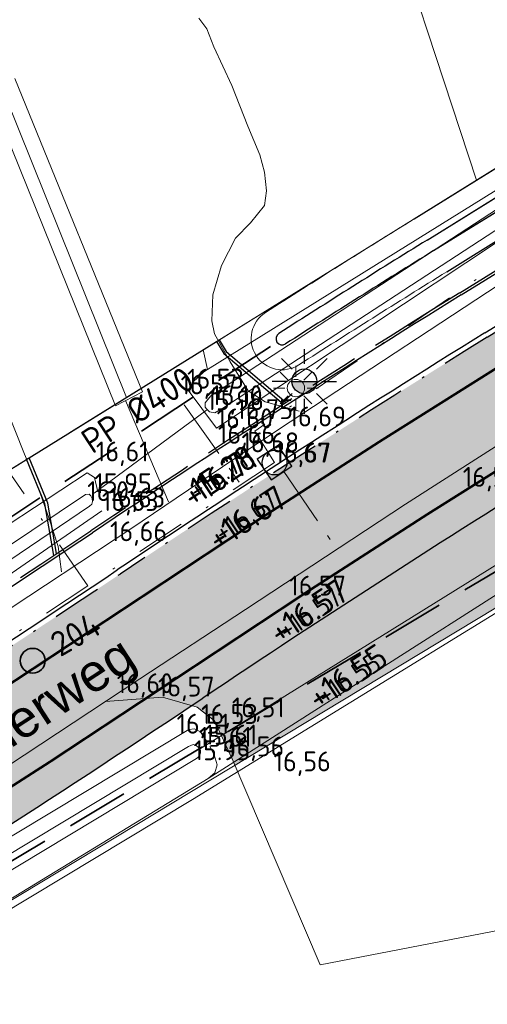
# Model space of a CAD drawing. Header units: metres. Extents: x 174255 to 175175, y 462028 to 462911.
# Tile 13 of 256: x 174475 to 174493, y 462221 to 462261. Entities that reach past the tile are written whole.
import ezdxf
from ezdxf.enums import TextEntityAlignment as Align

# ---------------------------------------------------------------- set-up
doc = ezdxf.new("R2010")
doc.units = ezdxf.units.M
for name, pattern in [('RI-GWA', [18.450000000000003, 6, -1.8, 1.75, -1.8, 1.75, -1.8, 1.75, -1.8]), ('RI-HWA', [7.4, 5, -2.4]), ('RI-VWA', [11, 5, -3, 0, -3]), ('VH-GELEIDEBAND_50X200', [8, 4, -2, 0, -2]), ('VH-OPSLUITBAND_100X200', [16, 8, -2, 4, -2]), ('VH-OPSLUITBAND_120X250', [26, 16, -4, 2, -4]), ('VW-1-1_STREEP', [2, 1, -1])]:
    doc.linetypes.add(name, pattern=pattern)
for name, color, linetype, lineweight in [('B-ME-AL-PEIL_BRM-T20', 8, 'Continuous', 20), ('B-ME-AL-PEIL_MAAIVELD-T20', 8, 'Continuous', 20), ('B-ME-IE-MEUBILAIR_WEGMEUBILAIR_LICHTMAST-S', 8, 'Continuous', 20), ('B-ME-RI-VWA_RIOOLPUT_INSPECTIEPUT-S', 8, 'Continuous', 20), ('B-ME-WH-DUIKER-G', 8, 'Continuous', 20), ('B-ME-WH-WATERGANG_SLOOT_BODEM-G', 8, 'Continuous', 20), ('B-ME-WH-WATERGANG_SLOOT_INSTEEK-G', 8, 'Continuous', 20), ('B-WE-IE-MEUBILAIR_WEGMEUBILAIR-LICHTMAST-ARMATUUR-6.00-S', 252, 'Continuous', 25), ('B-WE-MO-INSPECTIE_VERHARDING-BOORKERN-G', 8, 'Continuous', 35), ('B-WE-OG-STRAATNAAM-T30', 8, 'Continuous', 20), ('B-WE-OG-TERREIN_ERF-G', 8, 'Continuous', 20), ('B-WE-OG-WEG_VERHARD_GESLOTEN -G', 8, 'Continuous', 20), ('B-WE-OG-WEG_VERHARD_OPEN -G', 8, 'Continuous', 20), ('B-WE-RI-GWA-G', 8, 'RI-GWA', 20), ('B-WE-RI-VWA-G', 8, 'RI-VWA', 20), ('B-WE-RI-VWA-T20', 8, 'Continuous', 20), ('B-WE-VH-KANTOPSLUITING_ACHTERKANTBAND-G', 252, 'Continuous', 25), ('B-WE-VH-KANTOPSLUITING_GELEIDEBAND_50-200X200-G', 252, 'VH-GELEIDEBAND_50X200', 25), ('B-WE-VH-KANTOPSLUITING_OPSLUITBAND_100X200-G', 252, 'VH-OPSLUITBAND_100X200', 25), ('B-WE-VH-KANTOPSLUITING_OPSLUITBAND_120X250-G', 252, 'VH-OPSLUITBAND_120X250', 25), ('B-WE-VH-NAP-T20', 252, 'Continuous', 25), ('B-WE-VH-VERHARDING_ASFALT-G', 252, 'Continuous', 25), ('B-WE-VW-MARKERING_LANGS_STREEP_11_010-G', 8, 'VW-1-1_STREEP', 13), ('B-WE-WH-DUIKER_PP-G', 252, 'RI-HWA', 35), ('B-WE-WH-DUIKER_PP-G_BRM', 252, 'RI-HWA', 35), ('B-WE-WH-T20_BRM', 252, 'Continuous', 20), ('B-WE-WH-WATERGANG_BODEM-G', 252, 'Continuous', 25), ('B-WE-WH-WATERGANG_INSTEEK-G', 252, 'Continuous', 25), ('B-WE-WH-WATERGANG_SLOOT_BODEM-G', 8, 'Continuous', 20), ('B-WE-WH-WATERGANG_SLOOT_INSTEEK-G', 8, 'Continuous', 20), ('B-XX-KG-GRENS_PERCEEL-BEREKEND-G', 213, 'Continuous', 20), ('B-XX-KG-GRENS_PERCEEL-G', 213, 'Continuous', 20), ('N-WE-AL-WERKGRENS-G', 173, 'AL-WERKGRENS', 20), ('N-WE-VH-KANTOPSLUITING_GELEIDEBAND_50-200X200-G', 210, 'VH-GELEIDEBAND_50X200', 25), ('N-WE-VH-NAP-T20', 7, 'Continuous', 25), ('N-WE-VH-VERHARDING_ASFALT-G', 50, 'Continuous', 25), ('N-WE-VH-VERHARDING_ASFALT_RIJBAAN-V', 254, 'Continuous', 25), ('N-WE-VH-VERHARDING_ASFALT_ROOD-V', 11, 'Continuous', 25), ('N-WE-VW-MARKERING_LANGS_STREEP_11_010-G', 7, 'VW-1-1_STREEP', 13)]:
    doc.layers.add(name, color=color, linetype=linetype, lineweight=lineweight)
doc.layers.add('N-WE-VH-MATERIAALGRENS-G', color=15, linetype='Continuous')
doc.styles.add('NLCS-ISO-M500-T20', font='NLCS-ISO.ttf', dxfattribs={"height": 1})
doc.styles.add('NLCS-ISO-M500-T30', font='NLCS-ISO.ttf', dxfattribs={"height": 1.5})
doc.linetypes.add('AL-WERKGRENS', pattern='A,10,[106,Afdeling.shx,S=1,R=0,X=0,Y=0],-2', length=12)

# ---------------------------------------------------------------- blocks, each defined once
blk = doc.blocks.new('B-SRI-PUT_VWA-SO')
at = {"flags": 128}
blk.add_lwpolyline([(-2.00008364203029, 2.000083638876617), (1.99991635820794, 2.000083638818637), (1.999916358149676, -1.99991636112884), (-2.000083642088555, -1.999916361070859)], close=True, dxfattribs=at)
at = {"lineweight": -3, "flags": 128}
blk.add_lwpolyline([(2.000083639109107, -1.99991635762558), (1.99991635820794, 2.000083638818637), (-2.000083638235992, 1.999916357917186), (-1.999916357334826, -2.000083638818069)], close=True, dxfattribs=at)
at = {"lineweight": -3}
blk.add_circle((0, 0), 1.999999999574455, dxfattribs=at)
blk = doc.blocks.new('Lichtmast bestaand')
for p, q in [((0, 0.4500000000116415), (0, 0.9000000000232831)), ((-0.3181980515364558, 0.3181980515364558), (-0.6363961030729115, 0.6363961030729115)), ((0.3181980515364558, 0.3181980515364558), (0.6363961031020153, 0.6363961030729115)), ((-0.4500000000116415, 0), (-0.8999999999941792, 0)), ((0.4500000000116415, 0), (0.8999999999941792, 0)), ((-0.3181980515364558, -0.3181980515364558), (-0.6363961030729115, -0.6363961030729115)), ((0.3181980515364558, -0.3181980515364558), (0.6363961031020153, -0.6363961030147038)), ((0, -0.9000000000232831), (0, -0.4500000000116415))]:
    blk.add_line(p, q)
blk.add_circle((0, 0), 0.35)
blk = doc.blocks.new('lichtmast 5.00 m')
blk.add_hatch(color=256).paths.add_polyline_path([(-0.2500000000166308, 0, 1), (0.2500000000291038, 0)])
for p, q in [((0, 0.3499999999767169), (0, 0.6500000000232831)), ((-0.2474873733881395, 0.2474873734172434), (-0.4596194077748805, 0.4596194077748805)), ((0.2474873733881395, 0.247487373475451), (0.4596194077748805, 0.4596194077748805)), ((-0.3500000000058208, 0), (-0.6499999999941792, 0)), ((-0.2500000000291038, 0), (0.2500000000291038, 0)), ((0.3500000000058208, 0), (0.6499999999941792, 0)), ((-0.2474873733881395, -0.2474873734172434), (-0.4596194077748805, -0.4596194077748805)), ((0, -0.6500000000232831), (0, -0.3499999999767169)), ((0.2474873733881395, -0.247487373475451), (0.459619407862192, -0.4596194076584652))]:
    blk.add_line(p, q)
blk.add_circle((0, 0), 0.2500000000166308)

msp = doc.modelspace()

# ---------------------------------------------------------------- hatches: boundary and pattern name
at = {"layer": 'N-WE-VH-VERHARDING_ASFALT_RIJBAAN-V'}
h = msp.add_hatch(color=256, dxfattribs=at)
h.dxf.hatch_style = 1
h.paths.add_polyline_path([(174503.6891395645, 462248.8143771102, -0.1523401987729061), (174562.0717171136, 462263.893238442), (174562.2236191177, 462267.1953024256, -0.4281171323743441), (174561.7249146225, 462267.7196140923), (174561.7362275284, 462267.9519982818, -0.3950370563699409), (174562.2270014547, 462268.4276115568), (174562.1843009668, 462271.7065995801, 0.1363576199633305), (174508.8552923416, 462256.1366093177), (174493.9970206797, 462246.9221516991, 0.008693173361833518), (174479.2451719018, 462237.4146729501, -0.009743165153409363), (174462.804324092, 462226.8674407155), (174439.7477566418, 462212.702475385), (174424.9954434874, 462203.719730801), (174426.6240007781, 462200.8053942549), (174441.5798745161, 462209.7203043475), (174464.6364419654, 462223.8852696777, 0.009743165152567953), (174481.1920887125, 462234.5061484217, -0.008693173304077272), (174495.8416462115, 462243.9477010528)])
h = msp.add_hatch(color=256, dxfattribs=at)
h.dxf.hatch_style = 1
edge = h.paths.add_edge_path()
edge.add_line((174481.43171257, 462233.1627067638), (174481.6510521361, 462233.0981506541))
edge.add_line((174481.6510521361, 462233.0981506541), (174482.3504945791, 462232.5497815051))
edge.add_line((174482.3504945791, 462232.5497815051), (174483.0714562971, 462231.0215685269))
edge.add_line((174483.0714562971, 462231.0215685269), (174483.1826806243, 462230.7613598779))
edge.add_line((174483.1826806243, 462230.7613598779), (174495.8168747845, 462238.377660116))
edge.add_line((174495.8168747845, 462238.377660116), (174494.589879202, 462239.9735788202))
edge.add_line((174494.589879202, 462239.9735788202), (174494.1247724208, 462241.0974723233))
edge.add_line((174494.1247724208, 462241.0974723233), (174494.129142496, 462241.4056272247))
edge.add_arc((174760.0183894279, 461817.963885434), 500.0000003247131, 122.125699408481, 123.7976785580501)
edge.add_arc((174200.4188596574, 462653.9569531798), 506.0000210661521, 303.73560702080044, 303.79767855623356, ccw=False)
at = {"layer": 'N-WE-VH-VERHARDING_ASFALT_ROOD-V'}
h = msp.add_hatch(color=256, dxfattribs=at)
h.dxf.hatch_style = 1
h.paths.add_polyline_path([(174439.7477566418, 462212.702475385), (174462.804324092, 462226.8674407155, 0.009743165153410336), (174479.2451719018, 462237.4146729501, -0.008693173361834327), (174493.9970206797, 462246.9221516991), (174508.8552923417, 462256.1366093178, -0.149250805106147), (174567.4270201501, 462271.6423784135), (174568.1008289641, 462271.6170854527), (174568.1477175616, 462272.8662057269), (174567.4739087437, 462272.8914986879, 0.01025474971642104), (174563.1679898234, 462272.9647533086), (174562.1680243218, 462272.9564936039, 0.1363576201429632), (174508.1964974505, 462257.1989130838), (174493.3382258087, 462247.9844554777, 0.008693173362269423), (174478.5498444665, 462238.4534317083, -0.009743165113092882), (174462.149996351, 462227.932501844), (174442.6525692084, 462215.9541195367), (174441.8005203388, 462215.43065729), (174439.0934288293, 462213.7675364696, -0.007454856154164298), (174438.9396123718, 462213.6761686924), (174424.2933201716, 462204.9761948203), (174424.9954434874, 462203.719730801)])
h = msp.add_hatch(color=256, dxfattribs=at)
h.dxf.hatch_style = 1
edge = h.paths.add_edge_path()
edge.add_arc((174557.0515240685, 462162.7677710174), 101.2500000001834, 79.8662130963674, 121.8054001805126)
edge.add_line((174503.6891395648, 462248.8143771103), (174495.8416462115, 462243.9477010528))
edge.add_arc((174760.0183891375, 461817.9638858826), 501.2499997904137, 121.8054001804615, 123.7976785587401)
edge.add_arc((174200.4188712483, 462653.9569358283), 504.7500001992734, 301.56478024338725, 303.7976785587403, ccw=False)
edge.add_line((174464.6364419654, 462223.8852696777), (174441.5798745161, 462209.7203043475))
edge.add_line((174441.5798745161, 462209.7203043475), (174426.6240007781, 462200.8053942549))
edge.add_line((174426.6240007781, 462200.8053942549), (174427.304206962, 462199.5881513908))
edge.add_line((174427.304206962, 462199.5881513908), (174442.2342023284, 462208.6552432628))
edge.add_line((174442.2342023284, 462208.6552432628), (174465.2907697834, 462222.8202085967))
edge.add_arc((174200.4188713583, 462653.9569356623), 506.0000000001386, 301.5647802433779, 303.7976785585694)
edge.add_arc((174760.0183892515, 461817.963885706), 500.0000000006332, 121.8054001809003, 123.7976785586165, ccw=False)
edge.add_line((174496.5004410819, 462242.8853972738), (174504.3479344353, 462247.7520733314))
edge.add_arc((174557.0515240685, 462162.7677710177), 99.9999999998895, 79.86621309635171, 121.80540018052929, ccw=False)
edge.add_line((174574.6462490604, 462261.2077306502), (174597.6385463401, 462257.0981886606))
edge.add_arc((174544.8543713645, 461961.7783097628), 300.0000000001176, 74.85963460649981, 79.86621309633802, ccw=False)
edge.add_line((174623.2097597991, 462251.364968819), (174653.5763551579, 462243.148477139))
edge.add_line((174653.5763551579, 462243.148477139), (174660.5279753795, 462241.5605883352))
edge.add_line((174660.5279753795, 462241.5605883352), (174681.4823111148, 462235.9104088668))
edge.add_line((174681.4823111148, 462235.9104088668), (174681.8867113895, 462237.0956494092))
edge.add_line((174681.8867113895, 462237.0956494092), (174660.8212337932, 462242.7757974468))
edge.add_line((174660.8212337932, 462242.7757974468), (174653.8788924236, 462244.3615667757))
edge.add_line((174653.8788924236, 462244.3615667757), (174623.5362405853, 462252.5715798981))
edge.add_arc((174544.8543713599, 461961.7783097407), 301.2500000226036, 74.85963460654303, 79.86621309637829)
edge.add_line((174597.8584804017, 462258.3286881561), (174574.8661831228, 462262.4382301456))

# ---------------------------------------------------------------- linework, layer by layer
at = {"layer": 'B-ME-WH-DUIKER-G'}
msp.add_line((174477.5156796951, 462241.7079750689), (174482.0297989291, 462245.0500866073), dxfattribs=at)
at = {"layer": 'B-ME-WH-DUIKER-G', "ltscale": 0.4}
msp.add_line((174495.604064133, 462240.011780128), (174481.756, 462231.4030000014), dxfattribs=at)
at = {"layer": 'B-ME-WH-WATERGANG_SLOOT_BODEM-G'}
for p, q in [((174490.9138605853, 462251.8937333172), (174505.7721323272, 462261.1081909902)), ((174491.1773785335, 462251.4688118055), (174506.0356502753, 462260.6832694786))]:
    msp.add_line(p, q, dxfattribs=at)
for centre, radius, start, end in [((174760.0183892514, 461817.9638857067), 510.6, 121.8054001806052, 122.596929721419), ((174760.0183892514, 461817.9638857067), 510.1, 121.8054001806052, 122.59692972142), ((174485.079758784, 462247.9242001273), 0.2500000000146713, 122.5969297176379, 302.5969297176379)]:
    msp.add_arc(centre, radius, start, end, dxfattribs=at)
at = {"layer": 'B-ME-WH-WATERGANG_SLOOT_INSTEEK-G', "ltscale": 0.5}
for p, q in [((174490.386824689, 462252.7435763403), (174505.2450964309, 462261.9580340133)), ((174491.7044144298, 462250.6189687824), (174506.5626861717, 462259.8334264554))]:
    msp.add_line(p, q, dxfattribs=at)
at = {"layer": 'B-ME-WH-WATERGANG_SLOOT_INSTEEK-G'}
msp.add_line((174477.8215387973, 462240.9937301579), (174465.6440079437, 462232.6196540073), dxfattribs=at)
msp.add_lwpolyline([(174525.7140848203, 462274.6800308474), (174525.9057981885, 462273.6320009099), (174525.0992451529, 462272.6116419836), (174482.440370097, 462244.3185115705), (174481.2488032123, 462245.9131847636)], dxfattribs=at)
at = {"layer": 'B-ME-WH-WATERGANG_SLOOT_INSTEEK-G', "ltscale": 0.5}
for centre, radius, start, end in [((174760.0183892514, 461817.9638857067), 511.6, 121.8054001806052, 122.5969297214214), ((174760.0183892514, 461817.9638857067), 511.6, 121.8054001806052, 122.5969297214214), ((174760.0183892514, 461817.9638857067), 509.1, 121.8054001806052, 122.5969297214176), ((174760.0183892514, 461817.9638857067), 509.1, 121.8054001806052, 122.5969297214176), ((174485.079758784, 462247.9242001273), 1.250000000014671, 122.5969297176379, 302.5969297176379), ((174485.079758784, 462247.9242001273), 1.250000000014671, 122.5969297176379, 302.5969297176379)]:
    msp.add_arc(centre, radius, start, end, dxfattribs=at)
at = {"layer": 'B-WE-MO-INSPECTIE_VERHARDING-BOORKERN-G'}
msp.add_circle((174475.0348409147, 462234.9655526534), 0.5, dxfattribs=at)
at = {"layer": 'B-WE-OG-TERREIN_ERF-G'}
msp.add_line((174495.178, 462238.5719999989), (174484.205, 462231.5730000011), dxfattribs=at)
for points in [[(174442.315, 462282.538000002), (174443.254, 462280.6570000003), (174429.434, 462276.5920000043), (174425.444, 462275.7130000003), (174427.786, 462260.9710000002), (174434.062, 462225.3550000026), (174435.91, 462216.2160000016), (174436.13, 462216.1650000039), (174437.388, 462215.541999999), (174458.339, 462229.0740000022), (174460.466, 462230.4480000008), (174460.6, 462230.4580000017), (174460.631, 462230.4820000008), (174458.886, 462233.2070000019), (174463.27, 462235.9260000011), (174465.18, 462237.1110000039), (174476.443, 462244.0960000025), (174476.49, 462244.1250000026), (174477.194, 462244.5600000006), (174481.894, 462247.477000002), (174482.074, 462246.6880000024), (174494.971, 462254.6850000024)], [(174484.205, 462231.5730000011), (174482.098, 462230.2290000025), (174471.897, 462224.0160000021), (174454.904, 462213.7529999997), (174431.718, 462199.8919999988), (174432.742, 462187.1570000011), (174435.023, 462161.7679999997), (174439.912, 462108.8760000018), (174439.944, 462108.2919999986), (174439.811, 462107.9230000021), (174439.678, 462107.8000000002), (174499.875, 462110.0120000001), (174571.064, 462123.0760000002)]]:
    msp.add_lwpolyline(points, dxfattribs=at)
at = {"layer": 'B-WE-OG-WEG_VERHARD_GESLOTEN -G'}
for points in [[(174494.76, 462250.7270000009), (174485.3977375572, 462244.5843104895), (174483.1275235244, 462243.0702258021), (174478.9799584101, 462240.2769222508), (174473.479859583, 462236.6539067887), (174468.8226887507, 462233.7056137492), (174466.088, 462231.9900000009), (174461.674, 462228.9310000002), (174460.766, 462228.3030000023), (174460.387, 462228.0400000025), (174451.148982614, 462221.9343557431), (174443.0755527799, 462216.7725316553)], [(174427.304206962, 462199.5881513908), (174429.987395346, 462201.4712342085), (174433.5481634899, 462203.7932475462), (174439.3428374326, 462207.3641493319), (174443.8051813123, 462210.1122988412), (174446.4322536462, 462211.8272981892), (174452.6652083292, 462216.3359100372), (174453.9901890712, 462217.5242362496), (174479.345, 462234.2349999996), (174483.607, 462237.0340000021), (174490.04, 462241.2600000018), (174493.024, 462243.1690000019), (174495.772, 462244.9260000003)], [(174477.9716374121, 462233.3329081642), (174480.2628608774, 462233.5067236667), (174481.6510521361, 462233.0981506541), (174482.3504945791, 462232.5497815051), (174483.0714562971, 462231.0215685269), (174486.6134893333, 462222.7350034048), (174499.5799085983, 462225.2381582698), (174498.2035991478, 462231.6305765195), (174496.7903240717, 462237.6916857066), (174496.2122080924, 462237.8634611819), (174494.589879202, 462239.9735788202), (174494.1247724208, 462241.0974723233), (174494.1465557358, 462242.6335180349), (174494.7197869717, 462243.70336049), (174495.5958062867, 462244.784018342)]]:
    msp.add_lwpolyline(points, dxfattribs=at)
at = {"layer": 'B-WE-OG-WEG_VERHARD_OPEN -G', "flags": 128}
for points in [[(174482.352408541, 462248.1210406), (174482.2511294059, 462248.6476169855), (174482.2819611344, 462249.6930317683), (174482.6341981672, 462250.8661609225), (174483.1977774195, 462251.9689058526), (174483.8083334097, 462252.5789340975), (174484.3718772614, 462253.2828034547), (174484.4423246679, 462253.8693748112), (174484.3718772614, 462254.6201715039), (174484.1840411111, 462255.3240544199), (174483.6909092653, 462256.4737266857), (174483.0568826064, 462258.1161020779), (174482.3289378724, 462259.6646363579), (174482.0471482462, 462260.3919761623), (174481.7183818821, 462260.8142950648)], [(174472.8883481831, 462258.7507939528), (174478.3726521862, 462245.2285811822), (174479.4502616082, 462245.783502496), (174474.3214749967, 462258.3976525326)], [(174474.6764497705, 462243.3477350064), (174469.3196029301, 462256.7965910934)], [(174485.7597452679, 462245.0053432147), (174484.3907201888, 462245.388346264), (174483.7097291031, 462245.8286189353), (174482.9886797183, 462246.9893353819), (174482.352408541, 462248.1210406)], [(174478.7767616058, 462245.4366797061), (174480.499291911, 462241.3579705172)], [(174476.1926870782, 462238.5445162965), (174476.0638164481, 462239.5603668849), (174475.6822747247, 462240.7167287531), (174475.237150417, 462241.9747505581), (174474.6764497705, 462243.3477350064)]]:
    msp.add_lwpolyline(points, dxfattribs=at)
at = {"layer": 'B-WE-RI-GWA-G', "ltscale": 0.4}
msp.add_line((174485.148, 462242.583), (174487.016, 462239.849), dxfattribs=at)
msp.add_lwpolyline([(174481.134, 462245.258), (174483.454, 462241.999)], dxfattribs=at)
at = {"layer": 'B-WE-RI-VWA-G', "ltscale": 0.4}
msp.add_line((174484.771, 462242.94), (174441.027, 462214.087), dxfattribs=at)
at = {"layer": 'B-WE-RI-VWA-G', "ltscale": 0.4, "flags": 128}
for points in [[(174484.771, 462242.94), (174483.971695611, 462244.2092960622), (174501.963772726, 462256.5188517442), (174500.3340543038, 462259.0236893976), (174500.3340543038, 462259.0236893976)], [(174477.2580912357, 462237.9845785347), (174477.2580912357, 462237.9845785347), (174472.1274143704, 462245.3789111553)]]:
    msp.add_lwpolyline(points, dxfattribs=at)
at = {"layer": 'B-WE-VH-KANTOPSLUITING_ACHTERKANTBAND-G'}
for p, q in [((174492.2841539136, 462249.6841414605), (174507.1432196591, 462258.8990915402)), ((174492.2841539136, 462249.6841414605), (174507.1432196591, 462258.8990915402)), ((174493.2328185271, 462248.1544240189), (174508.0918842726, 462257.3693740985)), ((174493.2328185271, 462248.1544240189), (174508.0918842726, 462257.3693740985))]:
    msp.add_line(p, q, dxfattribs=at)
at = {"layer": 'B-WE-VH-KANTOPSLUITING_ACHTERKANTBAND-G', "flags": 128}
for points in [[(174474.8930681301, 462243.1347046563), (174482.4356365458, 462247.8126449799)], [(174474.8930681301, 462243.1347046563), (174482.4356365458, 462247.8126449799)], [(174482.4356365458, 462247.8126449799), (174482.7276165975, 462247.3301190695)], [(174482.4356365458, 462247.8126449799), (174482.7276165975, 462247.3301190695)], [(174482.7276165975, 462247.3301190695), (174485.1302565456, 462245.2835839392)], [(174482.7276165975, 462247.3301190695), (174485.1302565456, 462245.2835839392)], [(174475.9989407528, 462239.2762930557), (174475.6380645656, 462241.3104361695), (174474.8930681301, 462243.1347046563)], [(174475.9989407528, 462239.2762930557), (174475.6380645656, 462241.3104361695), (174474.8930681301, 462243.1347046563)]]:
    msp.add_lwpolyline(points, dxfattribs=at)
at = {"layer": 'B-WE-VH-KANTOPSLUITING_ACHTERKANTBAND-G'}
for centre, radius, start, end in [((174760.0183892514, 461817.9638857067), 508, 121.8054001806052, 123.7976785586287), ((174760.0183892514, 461817.9638857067), 508, 121.8054001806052, 123.7976785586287), ((174760.0183892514, 461817.9638857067), 506.2, 121.8054001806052, 123.7976785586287), ((174760.0183892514, 461817.9638857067), 506.2, 121.8054001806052, 123.7976785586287), ((174200.4188713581, 462653.956935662), 498, 301.5647802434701, 303.7976785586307), ((174200.4188713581, 462653.956935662), 498, 301.5647802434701, 303.7976785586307), ((174200.4188713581, 462653.956935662), 499.8, 301.5647802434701, 303.7976785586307), ((174200.4188713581, 462653.956935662), 499.8, 301.5647802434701, 303.7976785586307)]:
    msp.add_arc(centre, radius, start, end, dxfattribs=at)
at = {"layer": 'B-WE-VH-KANTOPSLUITING_GELEIDEBAND_50-200X200-G', "ltscale": 0.5}
msp.add_line((174493.3382257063, 462247.9844554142), (174508.1972914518, 462257.1994054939), dxfattribs=at)
for centre, radius, start, end in [((174760.0183892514, 461817.9638857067), 506, 121.8054001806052, 123.7976785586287), ((174760.0183892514, 461817.9638857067), 506, 121.8054001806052, 123.7976785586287), ((174200.4188713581, 462653.956935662), 500, 301.5647802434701, 303.7976785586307), ((174200.4188713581, 462653.956935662), 500, 301.5647802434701, 303.7976785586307)]:
    msp.add_arc(centre, radius, start, end, dxfattribs=at)
at = {"layer": 'B-WE-VH-KANTOPSLUITING_OPSLUITBAND_100X200-G', "ltscale": 0.5}
msp.add_line((174492.2314503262, 462249.7691257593), (174507.089722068, 462258.9835834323), dxfattribs=at)
msp.add_line((174492.2314503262, 462249.7691257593), (174507.089722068, 462258.9835834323), dxfattribs=at)
for centre, radius, start, end in [((174760.0183892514, 461817.9638857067), 508.1, 121.8054001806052, 123.7976785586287), ((174760.0183892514, 461817.9638857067), 508.1, 121.8054001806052, 123.7976785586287), ((174200.4188713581, 462653.956935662), 497.9, 301.5647802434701, 303.7976785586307), ((174200.4188713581, 462653.956935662), 497.9, 301.5647802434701, 303.7976785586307)]:
    msp.add_arc(centre, radius, start, end, dxfattribs=at)
at = {"layer": 'B-WE-VH-KANTOPSLUITING_OPSLUITBAND_120X250-G', "ltscale": 0.5, "flags": 128}
for points in [[(174482.4356365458, 462247.8126449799), (174482.5376216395, 462247.8758966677), (174482.8202229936, 462247.408869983), (174485.23570317, 462245.3513977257)], [(174482.4356365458, 462247.8126449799), (174482.5376216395, 462247.8758966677), (174482.8202229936, 462247.408869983), (174485.23570317, 462245.3513977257)], [(174475.8899170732, 462239.2038609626), (174475.5221412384, 462241.2768951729), (174474.7896428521, 462243.0705597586), (174474.8930681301, 462243.1347046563)], [(174475.8899170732, 462239.2038609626), (174475.5221412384, 462241.2768951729), (174474.7896428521, 462243.0705597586), (174474.8930681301, 462243.1347046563)]]:
    msp.add_lwpolyline(points, dxfattribs=at)
at = {"layer": 'B-WE-VH-VERHARDING_ASFALT-G'}
for centre, radius, start, end in [((174760.0183892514, 461817.9638857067), 500, 121.8054001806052, 123.7976785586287), ((174200.4188713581, 462653.956935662), 506, 301.5647802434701, 303.7976785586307)]:
    msp.add_arc(centre, radius, start, end, dxfattribs=at)
at = {"layer": 'B-WE-VW-MARKERING_LANGS_STREEP_11_010-G', "ltscale": 2, "flags": 128}
for points in [[(174443.8288910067, 462215.2097491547, 0.1, 0.1, 0), (174462.804324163, 462226.8674407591, 0.1, 0.1, 0.00974316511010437), (174479.2451718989, 462237.4146729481, 0.1, 0.1, -0.008693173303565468), (174493.9970205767, 462246.9221516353, 0.1, 0.1, 0), (174508.8552923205, 462256.1366093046, 0.1, 0.1, -0.1339038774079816), (174561.1844485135, 462271.6887584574, 0.1, 0.1, -0.1339038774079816)], [(174445.7431371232, 462212.2780341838, 0.1, 0.1, 0), (174464.6364419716, 462223.8852696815, 0.1, 0.1, 0.009743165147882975), (174481.1920887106, 462234.5061484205, 0.1, 0.1, -0.008693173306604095), (174495.8416462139, 462243.9477010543, 0.1, 0.1, 0), (174503.6891395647, 462248.8143771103, 0.1, 0.1, -0.1498146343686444), (174561.0727134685, 462263.9378862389, 0.1, 0.1, -0.1498146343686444)]]:
    msp.add_lwpolyline(points, format="xyseb", dxfattribs=at)
at = {"layer": 'B-WE-WH-DUIKER_PP-G', "ltscale": 0.5, "flags": 128}
msp.add_lwpolyline([(174473.235605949, 462240.1454425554), (174485.079758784, 462247.9242001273)], dxfattribs=at)
at = {"layer": 'B-WE-WH-DUIKER_PP-G_BRM', "ltscale": 0.5}
msp.add_line((174454.3252472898, 462215.0346494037), (174496.7879240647, 462240.4201586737), dxfattribs=at)
at = {"layer": 'B-WE-WH-WATERGANG_BODEM-G'}
for p, q in [((174490.9138605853, 462251.8937333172), (174505.7721323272, 462261.1081909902)), ((174491.1773785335, 462251.4688118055), (174506.0356502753, 462260.6832694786))]:
    msp.add_line(p, q, dxfattribs=at)
for centre, radius, start, end in [((174760.0183892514, 461817.9638857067), 510.6, 121.8054001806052, 122.596929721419), ((174760.0183892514, 461817.9638857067), 510.1, 121.8054001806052, 122.59692972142), ((174485.079758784, 462247.9242001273), 0.2500000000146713, 122.5969297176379, 302.5969297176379)]:
    msp.add_arc(centre, radius, start, end, dxfattribs=at)
at = {"layer": 'B-WE-WH-WATERGANG_INSTEEK-G', "ltscale": 0.5}
for p, q in [((174490.386824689, 462252.7435763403), (174505.2450964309, 462261.9580340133)), ((174491.7044144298, 462250.6189687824), (174506.5626861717, 462259.8334264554))]:
    msp.add_line(p, q, dxfattribs=at)
at = {"layer": 'B-WE-WH-WATERGANG_SLOOT_BODEM-G'}
for points in [[(174482.032, 462245.1080000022), (174482.1580000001, 462244.9820000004), (174482.362, 462244.937000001), (174482.694, 462245.1329999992), (174500, 462256.4129999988), (174524.209, 462272.8869999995), (174524.552, 462273.1649999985), (174524.665, 462273.3700000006), (174524.661, 462273.4229999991), (174524.654, 462273.4950000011), (174524.506, 462273.6200000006), (174524.29, 462273.6880000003), (174524.051, 462273.6650000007), (174523.799, 462273.5010000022), (174500, 462257.2240000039), (174482.203, 462245.6240000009), (174481.9750000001, 462245.3460000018), (174481.975, 462245.1640000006), (174482.032, 462245.1080000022)], [(174465.343, 462233.4120000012), (174465.39, 462233.3540000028), (174465.475, 462233.3029999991), (174465.583, 462233.2750000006), (174465.646, 462233.2920000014), (174477.321, 462241.1850000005), (174477.417, 462241.2709999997), (174477.4460000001, 462241.3730000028), (174477.429, 462241.4920000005), (174477.387, 462241.5709999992), (174477.372, 462241.6000000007), (174477.309, 462241.674000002), (174477.164, 462241.6520000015), (174465.33, 462233.7290000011), (174465.27, 462233.610000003), (174465.27, 462233.5300000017), (174465.316, 462233.4450000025), (174465.343, 462233.4120000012)], [(174454.5760035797, 462214.6264591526), (174465.332, 462221.2339999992), (174481.632, 462231.0350000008), (174481.745, 462231.1299999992), (174481.796, 462231.267000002), (174481.784, 462231.358000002), (174481.7280000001, 462231.4480000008), (174481.71, 462231.4770000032), (174481.614, 462231.5619999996), (174481.5, 462231.5910000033), (174481.304, 462231.5160000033), (174465.004, 462221.7149999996), (174454.2716105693, 462215.121961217)]]:
    msp.add_lwpolyline(points, dxfattribs=at)
at = {"layer": 'B-WE-WH-WATERGANG_SLOOT_INSTEEK-G'}
for points in [[(174481.3606956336, 462245.7634392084), (174481.36, 462245.9290000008), (174481.4830000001, 462246.1740000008), (174481.923, 462246.5950000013), (174482.074, 462246.6880000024)], [(174465.17, 462233.2850000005), (174464.9200000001, 462233.6230000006), (174464.935, 462233.6640000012), (174464.951, 462233.7050000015), (174465.892, 462234.300000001), (174466.526, 462234.8840000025), (174467.0890000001, 462235.7030000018), (174468.736, 462236.9440000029), (174477.2280000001, 462242.5310000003), (174477.517, 462242.333000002), (174477.659, 462241.7620000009)], [(174454.056214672, 462215.4725905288), (174470.18, 462225.5120000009), (174481.3230000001, 462232.2060000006), (174481.548, 462232.2270000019), (174481.7840000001, 462232.1040000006), (174482.0750000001, 462231.6770000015)]]:
    msp.add_lwpolyline(points, dxfattribs=at)
at = {"layer": 'B-WE-WH-WATERGANG_SLOOT_INSTEEK-G', "flags": 128}
msp.add_lwpolyline([(174482.098, 462230.2290000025), (174482.3705459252, 462230.4631758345), (174482.4634449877, 462230.783885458), (174482.3452088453, 462231.1763349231), (174482.1720756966, 462231.513924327)], dxfattribs=at)
at = {"layer": 'B-XX-KG-GRENS_PERCEEL-BEREKEND-G'}
msp.add_lwpolyline([(174430.2082303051, 462198.8266505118), (174503.6021806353, 462243.0708938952), (174511.7460260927, 462247.9955950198), (174520.1082227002, 462251.9168407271), (174528.9933470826, 462255.0447097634), (174538.3891990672, 462257.2736030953)], dxfattribs=at)
at = {"layer": 'B-XX-KG-GRENS_PERCEEL-G', "flags": 128}
for points in [[(174492.908, 462254.307), (174488.644, 462267.24), (174485.911, 462275.278), (174487.15, 462275.69), (174483.39, 462287.086), (174476.834, 462308.019)], [(174455.979, 462302.281), (174478.808, 462245.563)], [(174492.908, 462254.307), (174510.321, 462265.106)], [(174492.908, 462254.307), (174478.808, 462245.563)], [(174465.937, 462237.58), (174476.443, 462244.096), (174478.808, 462245.563)]]:
    msp.add_lwpolyline(points, dxfattribs=at)
at = {"layer": 'N-WE-AL-WERKGRENS-G', "flags": 128}
msp.add_lwpolyline([(174681.5973007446, 462243.5125462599), (174681.058, 462261.019), (174682.966, 462284.801), (174683.583, 462297.765), (174686.249, 462320.652), (174688.507, 462336.11), (174690.024, 462341.923), (174715.341, 462404.33), (174717.601, 462411.68), (174737.648, 462460.859), (174741.719, 462470.505), (174748.8174954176, 462487.3586613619), (174674.4426188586, 462494.0136810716, 0.04199874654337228), (174666.0577772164, 462494.0580673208), (174643.5965542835, 462492.2877370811, -0.02119842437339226), (174639.3615599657, 462492.1340915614), (174613.9155730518, 462492.2899863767), (174609.2232672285, 462496.2598588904), (174608.9575721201, 462517.182709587), (174610.5956108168, 462533.7283149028), (174610.9540414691, 462546.9261407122), (174609.5377019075, 462546.9261407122), (174609.5576061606, 462563.2145506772), (174618.4041220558, 462564.58360208), (174617.8821627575, 462574.521242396), (174609.6591004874, 462573.6964514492), (174609.1962527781, 462609.6936768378), (174614.4864065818, 462610.5266680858), (174612.9706969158, 462619.9735749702), (174609.0880396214, 462619.5310938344), (174608.9272320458, 462630.6163253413), (174611.9378306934, 462638.3239748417), (174653.3349444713, 462646.1372608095), (174694.6818985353, 462654.970900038), (174753.65584954, 462669.6940842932), (174754.2374067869, 462666.5807575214), (174760.4149001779, 462667.3878026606), (174761.8521453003, 462678.247315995), (174772.3394313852, 462679.7783996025), (174801.2688373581, 462672.4202533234), (174803.3914212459, 462678.6153061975), (174801.3912631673, 462679.5941639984), (174797.2767374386, 462686.2291198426), (174795.7751198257, 462697.8273500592), (174787.848539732, 462696.8455267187), (174788.4591136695, 462691.5931226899), (174783.4545685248, 462686.9545733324), (174765.0261672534, 462688.3792341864), (174763.0242693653, 462691.2723908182), (174740.9829572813, 462686.155677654), (174741.9639806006, 462681.4808580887), (174695.5872891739, 462670.3409632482), (174674.2147626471, 462665.2945028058), (174611.4374820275, 462653.0732600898), (174598.8645312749, 462662.13523327), (174595.0223441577, 462656.9130516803), (174598.2662547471, 462653.8008350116), (174601.5634410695, 462645.0663725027), (174585.1842807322, 462641.5586732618), (174585.8464585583, 462637.5875608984), (174468.1056243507, 462610.7709373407), (174467.2560214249, 462614.5686403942), (174459.4445290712, 462613.0280098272), (174458.9501893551, 462618.3943176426), (174449.1204393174, 462618.0455648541), (174449.2902757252, 462624.9096309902), (174429.9505628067, 462629.3682605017), (174428.4125051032, 462620.5774745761), (174434.3719258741, 462618.9092756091), (174430.6410069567, 462597.2567441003), (174453.0229303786, 462592.7961489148), (174457.7870609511, 462586.5717323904), (174474.7794898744, 462527.6626612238), (174488.3963974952, 462479.3962233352), (174491.1789970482, 462461.4260860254), (174515.9643294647, 462468.2096916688), (174535.6773629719, 462396.0507231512), (174500.8343877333, 462386.5209101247), (174501.8615933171, 462382.6610135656), (174505.4836250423, 462383.6990470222), (174513.3867074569, 462351.3168631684), (174573.0903066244, 462348.6251340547), (174564.8637000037, 462275.1553162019), (174544.951, 462280.682), (174541.1711676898, 462282.4329223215), (174531.995, 462278.877), (174531.51, 462278.619), (174530.322, 462277.987), (174523.197, 462274.196), (174512.77, 462266.76), (174511.323, 462265.728), (174510.321, 462265.106), (174492.908, 462254.307), (174458.682, 462233.081), (174433.0178788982, 462217.3395679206), (174430.6775455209, 462218.3936992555), (174424.1837800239, 462214.1380009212), (174422.6535519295, 462205.2010971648), (174428.0210119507, 462195.9942083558), (174430.5816283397, 462197.2740921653), (174431.8292734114, 462199.5886350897), (174481.4636288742, 462229.3806376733), (174511.7460260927, 462247.9955950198), (174520.1082227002, 462251.9168407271), (174528.9933470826, 462255.0447097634), (174538.3891990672, 462257.2736030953), (174544.5280939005, 462258.2922262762), (174554.3216816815, 462259.2606468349), (174563.5931634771, 462259.1911823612), (174572.8653587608, 462258.1660508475), (174582.1605825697, 462256.1491685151), (174620.668, 462248.404), (174620.813, 462250.715), (174679.071, 462234.3), (174681.5973007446, 462243.5125462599)], format="xyb", dxfattribs=at)
at = {"layer": 'N-WE-VH-KANTOPSLUITING_GELEIDEBAND_50-200X200-G', "ltscale": 0.5}
msp.add_line((174493.3382257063, 462247.9844554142), (174508.1972914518, 462257.1994054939), dxfattribs=at)
at = {"layer": 'N-WE-VH-MATERIAALGRENS-G', "flags": 128}
for points in [[(174439.7477566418, 462212.702475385), (174462.804324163, 462226.8674407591, 0.00974316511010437), (174479.2451718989, 462237.4146729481, -0.008693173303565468), (174493.9970205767, 462246.9221516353), (174508.8552923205, 462256.1366093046, -0.1492506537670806), (174567.4269862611, 462271.6423794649), (174568.10079363, 462271.6170867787)], [(174441.5798745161, 462209.7203043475), (174464.6364419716, 462223.8852696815, 0.009743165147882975), (174481.1920887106, 462234.5061484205, -0.008693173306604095), (174495.8416462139, 462243.9477010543), (174503.6891395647, 462248.8143771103, -0.1850645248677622), (174574.866183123, 462262.4382301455), (174597.858480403, 462258.3286881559, -0.02184879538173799), (174623.5362405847, 462252.5715798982), (174653.8788924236, 462244.3615667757), (174660.8212337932, 462242.7757974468)]]:
    msp.add_lwpolyline(points, format="xyb", dxfattribs=at)
at = {"layer": 'N-WE-VH-VERHARDING_ASFALT-G'}
for centre, radius, start, end in [((174760.0183892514, 461817.9638857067), 500, 121.8054001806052, 123.7976785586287), ((174200.4188713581, 462653.956935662), 506, 301.5647802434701, 303.7976785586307)]:
    msp.add_arc(centre, radius, start, end, dxfattribs=at)
at = {"layer": 'N-WE-VW-MARKERING_LANGS_STREEP_11_010-G', "ltscale": 2, "const_width": 0.1, "flags": 128}
for points in [[(174443.8288910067, 462215.2097491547), (174462.804324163, 462226.8674407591, 0.00974316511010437), (174479.2451718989, 462237.4146729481, -0.008693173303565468), (174493.9970205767, 462246.9221516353), (174508.8552923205, 462256.1366093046, -0.1339038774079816), (174561.1844485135, 462271.6887584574, -0.1339038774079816)], [(174445.7431371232, 462212.2780341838), (174464.6364419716, 462223.8852696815, 0.009743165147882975), (174481.1920887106, 462234.5061484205, -0.008693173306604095), (174495.8416462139, 462243.9477010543), (174503.6891395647, 462248.8143771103, -0.1498146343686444), (174561.0727134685, 462263.9378862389, -0.1498146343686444)]]:
    msp.add_lwpolyline(points, format="xyb", dxfattribs=at)

# ---------------------------------------------------------------- block references
at = {"layer": 'B-ME-IE-MEUBILAIR_WEGMEUBILAIR_LICHTMAST-S'}
msp.add_blockref('Lichtmast bestaand', (174485.6322220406, 462245.9380638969), dxfattribs=at)
at = {"layer": 'B-ME-RI-VWA_RIOOLPUT_INSPECTIEPUT-S', "xscale": 0.25, "yscale": 0.25, "rotation": 33.40595279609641}
msp.add_blockref('B-SRI-PUT_VWA-SO', (174484.771, 462242.94, 16.67), dxfattribs=at)
at = {"layer": 'B-WE-IE-MEUBILAIR_WEGMEUBILAIR-LICHTMAST-ARMATUUR-6.00-S', "xscale": 2, "yscale": 2, "zscale": 2}
msp.add_blockref('lichtmast 5.00 m', (174485.9720881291, 462246.2074401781), dxfattribs=at)

# ---------------------------------------------------------------- texts
at = {"layer": 'B-ME-AL-PEIL_BRM-T20', "style": 'NLCS-ISO-M500-T20'}
for s, p in [('+16.71', (174482.2814306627, 462242.7973723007)), ('+16.67', (174483.3826162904, 462241.1278243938))]:
    msp.add_text(s, height=0.8, rotation=33.58189799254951, dxfattribs=at).set_placement(p, align=Align.TOP_CENTER)
for s, p in [('+16.57', (174486.4108767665, 462236.5365676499)), ('+16.55', (174487.9804187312, 462233.9109529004))]:
    msp.add_text(s, height=0.8, rotation=33.58189799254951, dxfattribs=at).set_placement(p, align=Align.CENTER)
at = {"layer": 'B-ME-AL-PEIL_MAAIVELD-T20', "style": 'NLCS-ISO-M500-T20'}
for s, p in [('16,53', (174481.2488032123, 462245.9131847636)), ('16,57', (174480.984499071, 462245.6852115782)), ('15,96', (174482.0297989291, 462245.0500866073)), ('16.10', (174482.2237409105, 462245.2483982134)), ('16,75', (174483.2300825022, 462244.688984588)), ('16,60', (174482.440370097, 462244.3185115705)), ('16,69', (174485.3365543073, 462244.3938371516)), ('16,66', (174482.4908762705, 462243.6964454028)), ('16,68', (174483.4379509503, 462243.3545036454)), ('16,61', (174477.5772998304, 462242.9866514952)), ('16,67', (174484.77, 462242.94)), ('16.67', (174484.771, 462242.94, 16.67)), ('16,57', (174492.3510249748, 462241.965267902)), ('15,95', (174477.5156796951, 462241.7079750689)), ('16.04', (174477.2286433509, 462241.3917381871)), ('16,63', (174478.0847488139, 462241.1334894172)), ('16,63', (174477.8215387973, 462240.9937301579)), ('16,66', (174478.145093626, 462239.7756675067)), ('16,57', (174485.3643031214, 462237.5891719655)), ('16,60', (174478.4171047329, 462233.6615609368)), ('16,57', (174480.0740273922, 462233.527717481)), ('16,53', (174481.8112404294, 462232.4218205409)), ('16,51', (174483.0535481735, 462232.6906347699)), ('16,51', (174480.8224917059, 462232.0330864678)), ('15,61', (174481.9463106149, 462231.594980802)), ('15,61', (174481.7254394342, 462231.5038924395)), ('15.95', (174481.5129263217, 462230.963402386)), ('16,56', (174482.8579965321, 462231.1190820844)), ('16,56', (174484.7319369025, 462230.5165095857))]:
    msp.add_text(s, height=0.8, dxfattribs=at).set_placement(p)
at = {"layer": 'B-WE-MO-INSPECTIE_VERHARDING-BOORKERN-G', "style": 'NLCS-ISO-M500-T20'}
msp.add_text('204', height=1, rotation=29.9258426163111, dxfattribs=at).set_placement((174476.1366629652, 462235.0975736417))
at = {"layer": 'B-WE-OG-STRAATNAAM-T30', "color": 7, "insert": (174469.8995445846, 462228.1210307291), "char_height": 1.5, "width": 15, "attachment_point": 7, "rotation": 33.11085811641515, "style": 'NLCS-ISO-M500-T30'}
msp.add_mtext('{\\fArial|b0|i0;Essenerweg}', dxfattribs=at)
at = {"layer": 'B-WE-RI-VWA-T20', "style": 'NLCS-ISO-M500-T20'}
msp.add_text('15.28', height=1, rotation=33.41, dxfattribs=at).set_placement((174481.788793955, 462241.3323553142))
at = {"layer": 'B-WE-VH-NAP-T20', "style": 'NLCS-ISO-M500-T20'}
for s, p in [('+16.71', (174482.2814306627, 462242.7973723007)), ('+16.67', (174483.3826162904, 462241.1278243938))]:
    msp.add_text(s, height=0.9999999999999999, rotation=33.58189799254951, dxfattribs=at).set_placement(p, align=Align.TOP_CENTER)
for s, p in [('+16.57', (174486.4108767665, 462236.5365676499)), ('+16.55', (174487.9804187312, 462233.9109529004))]:
    msp.add_text(s, height=0.9999999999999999, rotation=33.58189799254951, dxfattribs=at).set_placement(p, align=Align.CENTER)
at = {"layer": 'B-WE-WH-T20_BRM', "style": 'NLCS-ISO-M500-T20'}
msp.add_text('PP Ø400', height=0.9999999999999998, rotation=33.2952800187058, dxfattribs=at).set_placement((174477.4291530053, 462243.2585085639))
at = {"layer": 'N-WE-VH-NAP-T20', "style": 'NLCS-ISO-M500-T20'}
msp.add_text('+16.67', height=0.8, rotation=33.58189799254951, dxfattribs=at).set_placement((174483.3826162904, 462241.1278243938), align=Align.TOP_CENTER)
msp.add_text('+16.57', height=0.8, rotation=33.58189799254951, dxfattribs=at).set_placement((174486.4108767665, 462236.5365676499), align=Align.CENTER)

doc.saveas('drawing.dxf')
